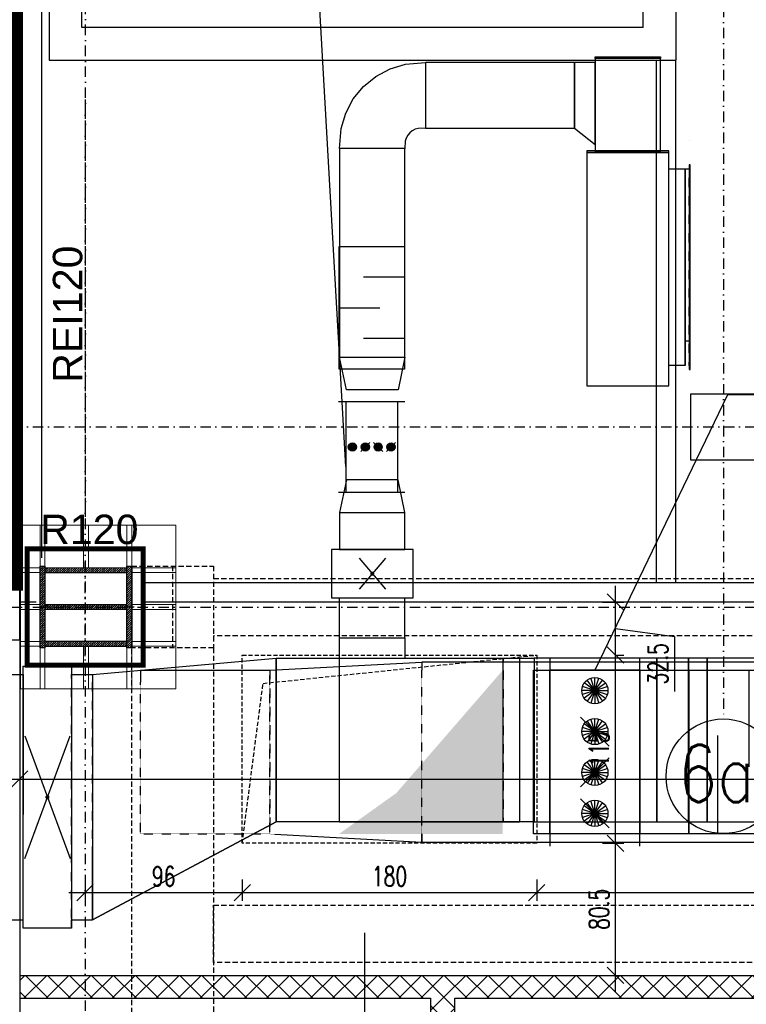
# Model space of a CAD drawing. Header units: centimetres. Extents: x -10729 to 144862, y -4437 to 43656.
# Tile 91 of 148: x 6220 to 6664, y 11957 to 12559. Entities that reach past the tile are written whole.
import ezdxf

# ---------------------------------------------------------------- set-up
doc = ezdxf.new("R2010")
doc.units = ezdxf.units.CM
doc.header["$LTSCALE"] = 0.1
doc.header["$PDMODE"] = 35
doc.header["$PDSIZE"] = 0.1
for name, pattern in [('CADVENT_CONTINUOUS', [2, 1, 1]), ('CADVENT_HIDDEN', [0.8, 0.25, -0.55]), ('Kondygnacja  -0_5$0$DIVIDE', [31.75, 12.7, -6.35, 0, -6.35, 0, -6.35]), ('Kondygnacja  -0_5$0$HIDDEN', [9.525, 6.35, -3.175]), ('Kondygnacja  -0_5$0$HIDDEN2', [4.7625, 3.175, -1.5875]), ('Kondygnacja  -0_5$0$HIDDENX2', [19.05, 12.7, -6.35]), ('Osie rzutów$0$DASHDOT2', [12.7, 6.35, -3.175, 0, -3.175])]:
    doc.linetypes.add(name, pattern=pattern)
doc.layers.get('0').update_dxf_attribs({"color": 8})
doc.layers.get('DEFPOINTS').update_dxf_attribs({"color": 8})
for name, color, linetype in [('bgde-nawiewEXP', 1, 'Continuous'), ('bgde-nawiewHIDDEN', 1, 'Continuous'), ('bgde-wywiewEXP', 5, 'Continuous'), ('bgde-wywiewHIDDEN', 5, 'Continuous'), ('bgde_redukcja', 3, 'Continuous'), ('bgde_tlumik', 6, 'Continuous'), ('bgde_VAV', 4, 'Continuous'), ('Kondygnacja  -0_5$0$ARCH_ETAPOWANIE', 8, 'Kondygnacja  -0_5$0$DIVIDE'), ('Kondygnacja  -0_5$0$ARCH_GK', 8, 'Continuous'), ('Kondygnacja  -0_5$0$ARCH_INFO_ODPORNOŚĆ OGNIOWA', 8, 'Continuous'), ('Kondygnacja  -0_5$0$ARCH_INFO_OPISY_PRZEGRODY', 8, 'Continuous'), ('Kondygnacja  -0_5$0$ARCH_KONSTR_POWYŻEJ RZUTU', 8, 'Kondygnacja  -0_5$0$HIDDEN'), ('Kondygnacja  -0_5$0$ARCH_KONSTR_POWYŻEJ RZUTU_IST', 8, 'Kondygnacja  -0_5$0$HIDDEN2'), ('Kondygnacja  -0_5$0$ARCH_MUROWANE_IST', 8, 'Continuous'), ('Kondygnacja  -0_5$0$ARCH_STROP', 8, 'Continuous'), ('Kondygnacja  -0_5$0$ARCH_SŁUPY', 8, 'Continuous'), ('Kondygnacja  -0_5$0$ARCH_ŻELBET_IST', 8, 'Continuous'), ('Osie rzutów$0$ARCH_INFO_OSIE_IST', 8, 'Osie rzutów$0$DASHDOT2'), ('Osie rzutów$0$ARCH_INFO_OSIE_OPISY_IST', 8, 'Continuous')]:
    doc.layers.add(name, color=color, linetype=linetype)
for name, color, linetype, lineweight in [('bgde_chłodnice i nagrzewnice', 194, 'Continuous', 30), ('bgde_urządzenia', 3, 'Continuous', 30), ('Kondygnacja  -0_5$0$ARCH_INFO_WYMIARY', 8, 'Continuous', 9), ('Kondygnacja  -0_5$0$ARCH_WIDOK', 8, 'Continuous', 13)]:
    doc.layers.add(name, color=color, linetype=linetype, lineweight=lineweight)
doc.styles.add('Kondygnacja  -0_5$0$Arial', font='ARIAL.TTF')
doc.styles.add('Kondygnacja  -0_5$0$Romans', font='Romans.shx', dxfattribs={"width": 0.7})
doc.styles.add('Osie rzutów$0$ROMANS-250-CM', font='romans.shx', dxfattribs={"width": 0.8, "height": 50})
doc.dimstyles.new('Kondygnacja  -0_5$0$Wymiary 1-100', dxfattribs={"dimtxt": 12, "dimasz": 10, "dimexe": 5, "dimexo": 0, "dimgap": 4, "dimtad": 1, "dimrnd": 0.5, "dimzin": 12, "dimdsep": 46, "dimtxsty": 'Kondygnacja  -0_5$0$Romans', "dimblk": 'Kondygnacja  -0_5$0$_Oblique', "dimcen": 10, "dimdle": 10, "dimclrt": 55, "dimazin": 0, "dimtfac": 1, "dimtmove": 1, "dimatfit": 3, "dimfxl": 0, "dimtolj": 1, "dimtzin": 0, "dimarcsym": 0})
pattern_1 = [(45, (0, 7200), (-0.67351921, 0.67351921), [])]

# ---------------------------------------------------------------- blocks, each defined once
blk = doc.blocks.new('Osie rzutów')
at = {"layer": 'Osie rzutów$0$ARCH_INFO_OSIE_IST', "ltscale": 10}
for p, q in [((6260.29, 12255), (6260.06, 15006.6)), ((6650, 14934.6), (6650, 12131.61)), ((6260, 12510), (6260, 4623.26)), ((4436.04, 12310), (13655, 12310)), ((6260, 12170), (6260, 12230)), ((4436.04, 12200), (13655, 12200)), ((6290, 12200), (6230, 12200))]:
    blk.add_line(p, q, dxfattribs=at)
at = {"layer": 'Osie rzutów$0$ARCH_INFO_OSIE_OPISY_IST'}
blk.add_circle((6650, 12096.61), 35, dxfattribs=at)
at = {"layer": 'Osie rzutów$0$ARCH_INFO_OSIE_OPISY_IST', "style": 'Osie rzutów$0$ROMANS-250-CM', "width": 0.8}
blk.add_text('6a', height=35, dxfattribs=at).set_placement((6622.33, 12080.89))
blk = doc.blocks.new('Kondygnacja  -0_5$0$_Oblique')
at = {"color": 0, "linetype": 'ByBlock', "lineweight": -2}
blk.add_line((-0.5, -0.5), (0.5, 0.5), dxfattribs=at)
blk = doc.blocks.new('*D125')
at = {"layer": 'DEFPOINTS', "color": 0}
for p in [(6536, 12055.65, -160), (6860, 12055.56), (6536, 12025.5)]:
    blk.add_point(p, dxfattribs=at)
at = {"layer": 'Kondygnacja  -0_5$0$ARCH_INFO_WYMIARY', "color": 0, "lineweight": -2}
for p, q in [((6860, 12033.5), (6860, 12020.5)), ((6870, 12025.5), (6526, 12025.5)), ((6536, 12023.29), (6536, 12020.5))]:
    blk.add_line(p, q, dxfattribs=at)
at = {"layer": 'Kondygnacja  -0_5$0$ARCH_INFO_WYMIARY', "color": 0, "lineweight": -2, "xscale": 10, "yscale": 10, "zscale": 10, "rotation": 180}
blk.add_blockref('Kondygnacja  -0_5$0$_Oblique', (6536, 12025.5), dxfattribs=at)
at = {"layer": 'Kondygnacja  -0_5$0$ARCH_INFO_WYMIARY', "color": 0, "lineweight": -2, "xscale": 10, "yscale": 10, "zscale": 10}
blk.add_blockref('Kondygnacja  -0_5$0$_Oblique', (6860, 12025.5), dxfattribs=at)
at = {"layer": 'Kondygnacja  -0_5$0$ARCH_INFO_WYMIARY', "color": 55, "insert": (6733.61, 12035.5), "char_height": 12, "attachment_point": 5, "style": 'Kondygnacja  -0_5$0$Romans'}
blk.add_mtext('\\A1;324', dxfattribs=at)
blk = doc.blocks.new('*D126')
at = {"layer": 'DEFPOINTS', "color": 0}
for p in [(6356, 12055.65, -160), (6536, 12055.56), (6356, 12025.5)]:
    blk.add_point(p, dxfattribs=at)
at = {"layer": 'Kondygnacja  -0_5$0$ARCH_INFO_WYMIARY', "color": 0, "lineweight": -2}
for p, q in [((6536, 12033.5), (6536, 12020.5)), ((6546, 12025.5), (6346, 12025.5)), ((6356, 12023.29), (6356, 12020.5))]:
    blk.add_line(p, q, dxfattribs=at)
at = {"layer": 'Kondygnacja  -0_5$0$ARCH_INFO_WYMIARY', "color": 0, "lineweight": -2, "xscale": 10, "yscale": 10, "zscale": 10, "rotation": 180}
blk.add_blockref('Kondygnacja  -0_5$0$_Oblique', (6356, 12025.5), dxfattribs=at)
at = {"layer": 'Kondygnacja  -0_5$0$ARCH_INFO_WYMIARY', "color": 0, "lineweight": -2, "xscale": 10, "yscale": 10, "zscale": 10}
blk.add_blockref('Kondygnacja  -0_5$0$_Oblique', (6536, 12025.5), dxfattribs=at)
at = {"layer": 'Kondygnacja  -0_5$0$ARCH_INFO_WYMIARY', "color": 55, "insert": (6446, 12035.5), "char_height": 12, "attachment_point": 5, "style": 'Kondygnacja  -0_5$0$Romans'}
blk.add_mtext('\\A1;180', dxfattribs=at)
blk = doc.blocks.new('*D127')
at = {"layer": 'DEFPOINTS', "color": 0}
for p in [(6549.54, 12203), (6584.09, 12203), (6535.91, 12170.65, -160)]:
    blk.add_point(p, dxfattribs=at)
at = {"layer": 'Kondygnacja  -0_5$0$ARCH_INFO_WYMIARY', "color": 0, "lineweight": -2}
for p, q in [((6584.09, 12160.65), (6584.09, 12213)), ((6576.09, 12203), (6589.09, 12203)), ((6584.09, 12186.83), (6620.09, 12182.09)), ((6620.09, 12182.09), (6620.09, 12148.49)), ((6584.99, 12170.65), (6589.09, 12170.65))]:
    blk.add_line(p, q, dxfattribs=at)
at = {"layer": 'Kondygnacja  -0_5$0$ARCH_INFO_WYMIARY', "color": 0, "lineweight": -2, "xscale": 10, "yscale": 10, "zscale": 10}
for p, rotation in [((6584.09, 12203), 90), ((6584.09, 12170.65), 270)]:
    blk.add_blockref('Kondygnacja  -0_5$0$_Oblique', p, dxfattribs=dict(at, rotation=rotation))
at = {"layer": 'Kondygnacja  -0_5$0$ARCH_INFO_WYMIARY', "color": 55, "insert": (6610.09, 12165.29), "char_height": 12, "attachment_point": 5, "rotation": 90, "style": 'Kondygnacja  -0_5$0$Romans'}
blk.add_mtext('\\A1;32.5', dxfattribs=at)
blk = doc.blocks.new('*D128')
at = {"layer": 'DEFPOINTS', "color": 0}
for p in [(6536, 12170.65, -160), (6584.09, 12170.65), (6535.91, 12055.7, -160)]:
    blk.add_point(p, dxfattribs=at)
at = {"layer": 'Kondygnacja  -0_5$0$ARCH_INFO_WYMIARY', "color": 0, "lineweight": -2}
for p, q in [((6584.09, 12045.7), (6584.09, 12180.65)), ((6584.99, 12170.65), (6589.09, 12170.65)), ((6584.99, 12055.7), (6589.09, 12055.7))]:
    blk.add_line(p, q, dxfattribs=at)
at = {"layer": 'Kondygnacja  -0_5$0$ARCH_INFO_WYMIARY', "color": 0, "lineweight": -2, "xscale": 10, "yscale": 10, "zscale": 10}
for p, rotation in [((6584.09, 12170.65), 90), ((6584.09, 12055.7), 270)]:
    blk.add_blockref('Kondygnacja  -0_5$0$_Oblique', p, dxfattribs=dict(at, rotation=rotation))
at = {"layer": 'Kondygnacja  -0_5$0$ARCH_INFO_WYMIARY', "color": 55, "insert": (6574.09, 12113.18), "char_height": 12, "attachment_point": 5, "rotation": 90, "style": 'Kondygnacja  -0_5$0$Romans'}
blk.add_mtext('\\A1;115', dxfattribs=at)
blk = doc.blocks.new('*D129')
at = {"layer": 'DEFPOINTS', "color": 0}
for p in [(6549.54, 12055.7), (6584.09, 12055.7), (6535.91, 11975)]:
    blk.add_point(p, dxfattribs=at)
at = {"layer": 'Kondygnacja  -0_5$0$ARCH_INFO_WYMIARY', "color": 0, "lineweight": -2}
for p, q in [((6584.09, 11965), (6584.09, 12065.7)), ((6576.09, 12055.7), (6589.09, 12055.7)), ((6576.09, 11975), (6589.09, 11975))]:
    blk.add_line(p, q, dxfattribs=at)
at = {"layer": 'Kondygnacja  -0_5$0$ARCH_INFO_WYMIARY', "color": 0, "lineweight": -2, "xscale": 10, "yscale": 10, "zscale": 10}
for p, rotation in [((6584.09, 12055.7), 90), ((6584.09, 11975), 270)]:
    blk.add_blockref('Kondygnacja  -0_5$0$_Oblique', p, dxfattribs=dict(at, rotation=rotation))
at = {"layer": 'Kondygnacja  -0_5$0$ARCH_INFO_WYMIARY', "color": 55, "insert": (6574.09, 12015.35), "char_height": 12, "attachment_point": 5, "rotation": 90, "style": 'Kondygnacja  -0_5$0$Romans'}
blk.add_mtext('\\A1;80.5', dxfattribs=at)
blk = doc.blocks.new('*D133')
at = {"layer": 'DEFPOINTS', "color": 0}
for p in [(6260, 12055.65), (6356, 12055.56), (6260, 12025.5)]:
    blk.add_point(p, dxfattribs=at)
at = {"layer": 'Kondygnacja  -0_5$0$ARCH_INFO_WYMIARY', "color": 0, "lineweight": -2}
for p, q in [((6260, 12033.5), (6260, 12020.5)), ((6356, 12033.5), (6356, 12020.5)), ((6366, 12025.5), (6250, 12025.5))]:
    blk.add_line(p, q, dxfattribs=at)
at = {"layer": 'Kondygnacja  -0_5$0$ARCH_INFO_WYMIARY', "color": 0, "lineweight": -2, "xscale": 10, "yscale": 10, "zscale": 10, "rotation": 180}
blk.add_blockref('Kondygnacja  -0_5$0$_Oblique', (6260, 12025.5), dxfattribs=at)
at = {"layer": 'Kondygnacja  -0_5$0$ARCH_INFO_WYMIARY', "color": 0, "lineweight": -2, "xscale": 10, "yscale": 10, "zscale": 10}
blk.add_blockref('Kondygnacja  -0_5$0$_Oblique', (6356, 12025.5), dxfattribs=at)
at = {"layer": 'Kondygnacja  -0_5$0$ARCH_INFO_WYMIARY', "color": 55, "insert": (6308, 12035.5), "char_height": 12, "attachment_point": 5, "style": 'Kondygnacja  -0_5$0$Romans'}
blk.add_mtext('\\A1;96', dxfattribs=at)
blk = doc.blocks.new('*D142')
at = {"layer": 'DEFPOINTS', "color": 0}
for p in [(6220, 12155.46), (7431, 12150), (7431, 12094.94)]:
    blk.add_point(p, dxfattribs=at)
at = {"layer": 'Kondygnacja  -0_5$0$ARCH_INFO_WYMIARY', "color": 0, "lineweight": -2}
for p, q in [((6220, 12102.94), (6220, 12089.94)), ((7431, 12102.94), (7431, 12089.94)), ((6210, 12094.94), (7441, 12094.94))]:
    blk.add_line(p, q, dxfattribs=at)
at = {"layer": 'Kondygnacja  -0_5$0$ARCH_INFO_WYMIARY', "color": 0, "lineweight": -2, "xscale": 10, "yscale": 10, "zscale": 10, "rotation": 180}
blk.add_blockref('Kondygnacja  -0_5$0$_Oblique', (6220, 12094.94), dxfattribs=at)
at = {"layer": 'Kondygnacja  -0_5$0$ARCH_INFO_WYMIARY', "color": 0, "lineweight": -2, "xscale": 10, "yscale": 10, "zscale": 10}
blk.add_blockref('Kondygnacja  -0_5$0$_Oblique', (7431, 12094.94), dxfattribs=at)
at = {"layer": 'Kondygnacja  -0_5$0$ARCH_INFO_WYMIARY', "color": 55, "insert": (6825.5, 12104.94), "char_height": 12, "attachment_point": 5, "style": 'Kondygnacja  -0_5$0$Romans'}
blk.add_mtext('\\A1;1211', dxfattribs=at)
blk = doc.blocks.new('Kondygnacja  -0_5$0$konstrukcja istniejąca -0.5')
at = {"layer": 'Kondygnacja  -0_5$0$ARCH_KONSTR_POWYŻEJ RZUTU_IST', "ltscale": 10}
for p, q in [((6288.46, 4975), (6288.46, 12225)), ((6288.46, 12225), (6338.46, 12225)), ((6288.46, 12175), (6288.46, 12225)), ((6288.46, 12225), (6338.46, 12225)), ((6338.46, 12217.5), (7382, 12217.5)), ((7382, 12182.5), (6338.46, 12182.5)), ((6338.46, 12175), (6288.46, 12175))]:
    blk.add_line(p, q, dxfattribs=at)
for points in [[(6313.46, 12225), (6313.46, 12175)], [(6338.46, 12225), (6338.46, 12175)], [(6338.46, 12175), (6338.46, 11025)], [(7382, 11982.89), (6338.46, 11982.89), (6338.46, 12017.89), (7382, 12017.89)]]:
    blk.add_lwpolyline(points, dxfattribs=at)
blk = doc.blocks.new('01')
at = {"layer": 'bgde_VAV', "color": 3, "linetype": 'Continuous', "lineweight": -2}
for p, q in [((-55753.3, 76707.4), (-55753.3, 76632.4)), ((-55203.3, 76632.4), (-55203.3, 76707.4)), ((-55753.3, 76632.4), (-55753.3, 75632.4)), ((-55203.3, 75632.4), (-55203.3, 76632.4)), ((-55753.3, 75632.4), (-55753.3, 75557.4)), ((-55203.3, 75557.4), (-55203.3, 75632.4))]:
    blk.add_line(p, q, dxfattribs=at)
at = {"layer": 'bgde_VAV', "color": 3, "linetype": 'ByBlock', "lineweight": -2}
for p, q in [((-55203.3, 76632.4), (-55753.3, 76632.4)), ((-55203.3, 75632.4), (-55753.3, 75632.4))]:
    blk.add_line(p, q, dxfattribs=at)
at = {"layer": 'bgde_VAV', "color": 3, "linetype": 'Continuous', "lineweight": -3}
for p, q in [((-55478.3, 76507.4), (-55525.3, 76572.1)), ((-55478.3, 76507.4), (-55503, 76583.5)), ((-55478.3, 76507.4), (-55478.3, 76587.4)), ((-55478.3, 76507.4), (-55453.6, 76583.5)), ((-55478.3, 76507.4), (-55431.3, 76572.1)), ((-55478.3, 76507.4), (-55558.3, 76507.4)), ((-55478.3, 76507.4), (-55554.4, 76532.1)), ((-55478.3, 76507.4), (-55554.4, 76482.7)), ((-55478.3, 76507.4), (-55543, 76554.4)), ((-55478.3, 76507.4), (-55543, 76460.4)), ((-55478.3, 76507.4), (-55525.3, 76442.7)), ((-55478.3, 76507.4), (-55503, 76431.3)), ((-55478.3, 76507.4), (-55413.6, 76554.4)), ((-55478.3, 76507.4), (-55402.2, 76532.1)), ((-55478.3, 76507.4), (-55398.3, 76507.4)), ((-55478.3, 76507.4), (-55402.2, 76482.7)), ((-55478.3, 76507.4), (-55413.6, 76460.4)), ((-55478.3, 76507.4), (-55431.3, 76442.7)), ((-55478.3, 76507.4), (-55453.6, 76431.3)), ((-55478.3, 76507.4), (-55478.3, 76427.4)), ((-55389.9, 76169), (-55566.7, 76345.8)), ((-55478.3, 76257.4), (-55503, 76333.5)), ((-55478.3, 76257.4), (-55478.3, 76337.4)), ((-55478.3, 76257.4), (-55453.6, 76333.5)), ((-55478.3, 76257.4), (-55554.4, 76282.1)), ((-55478.3, 76257.4), (-55543, 76304.4)), ((-55478.3, 76257.4), (-55525.3, 76322.1)), ((-55478.3, 76257.4), (-55431.3, 76322.1)), ((-55478.3, 76257.4), (-55413.6, 76304.4)), ((-55478.3, 76257.4), (-55402.2, 76282.1)), ((-55478.3, 76257.4), (-55558.3, 76257.4)), ((-55478.3, 76257.4), (-55554.4, 76232.7)), ((-55478.3, 76257.4), (-55543, 76210.4)), ((-55478.3, 76257.4), (-55525.3, 76192.7)), ((-55478.3, 76257.4), (-55503, 76181.3)), ((-55478.3, 76257.4), (-55398.3, 76257.4)), ((-55478.3, 76257.4), (-55402.2, 76232.7)), ((-55478.3, 76257.4), (-55413.6, 76210.4)), ((-55478.3, 76257.4), (-55431.3, 76192.7)), ((-55478.3, 76257.4), (-55453.6, 76181.3)), ((-55478.3, 76257.4), (-55478.3, 76177.4)), ((-55566.7, 75919), (-55389.9, 76095.8)), ((-55478.3, 76007.4), (-55478.3, 76087.4)), ((-55478.3, 76007.4), (-55554.4, 76032.1)), ((-55478.3, 76007.4), (-55543, 76054.4)), ((-55478.3, 76007.4), (-55525.3, 76072.1)), ((-55478.3, 76007.4), (-55503, 76083.5)), ((-55478.3, 76007.4), (-55453.6, 76083.5)), ((-55478.3, 76007.4), (-55431.3, 76072.1)), ((-55478.3, 76007.4), (-55413.6, 76054.4)), ((-55478.3, 76007.4), (-55402.2, 76032.1)), ((-55478.3, 76007.4), (-55558.3, 76007.4)), ((-55478.3, 76007.4), (-55554.4, 75982.7)), ((-55478.3, 76007.4), (-55543, 75960.4)), ((-55478.3, 76007.4), (-55525.3, 75942.7)), ((-55478.3, 76007.4), (-55503, 75931.3)), ((-55478.3, 76007.4), (-55398.3, 76007.4)), ((-55478.3, 76007.4), (-55402.2, 75982.7)), ((-55478.3, 76007.4), (-55413.6, 75960.4)), ((-55478.3, 76007.4), (-55431.3, 75942.7)), ((-55478.3, 76007.4), (-55453.6, 75931.3)), ((-55478.3, 76007.4), (-55478.3, 75927.4)), ((-55389.9, 75669), (-55566.7, 75845.8)), ((-55478.3, 75757.4), (-55543, 75804.4)), ((-55478.3, 75757.4), (-55525.3, 75822.1)), ((-55478.3, 75757.4), (-55503, 75833.5)), ((-55478.3, 75757.4), (-55478.3, 75837.4)), ((-55478.3, 75757.4), (-55453.6, 75833.5)), ((-55478.3, 75757.4), (-55431.3, 75822.1)), ((-55478.3, 75757.4), (-55413.6, 75804.4)), ((-55478.3, 75757.4), (-55558.3, 75757.4)), ((-55478.3, 75757.4), (-55554.4, 75782.1)), ((-55478.3, 75757.4), (-55554.4, 75732.7)), ((-55478.3, 75757.4), (-55543, 75710.4)), ((-55478.3, 75757.4), (-55525.3, 75692.7)), ((-55478.3, 75757.4), (-55503, 75681.3)), ((-55478.3, 75757.4), (-55402.2, 75782.1)), ((-55478.3, 75757.4), (-55398.3, 75757.4)), ((-55478.3, 75757.4), (-55402.2, 75732.7)), ((-55478.3, 75757.4), (-55413.6, 75710.4)), ((-55478.3, 75757.4), (-55431.3, 75692.7)), ((-55478.3, 75757.4), (-55453.6, 75681.3)), ((-55478.3, 75757.4), (-55478.3, 75677.4))]:
    blk.add_line(p, q, dxfattribs=at)
at = {"layer": 'bgde_VAV', "color": 3}
blk.add_lwpolyline([(-55753.3, 76632.4), (-55203.3, 76632.4), (-55203.3, 75632.4), (-55753.3, 75632.4)], close=True, dxfattribs=at)
at = {"layer": 'bgde_VAV', "color": 3, "linetype": 'Continuous', "lineweight": -3}
for centre in [(-55478.3, 76507.4), (-55478.3, 76257.4), (-55478.3, 76007.4), (-55478.3, 75757.4)]:
    blk.add_ellipse(centre, major_axis=(80, 0), ratio=1, start_param=-1.570796, end_param=4.712389, dxfattribs=at)
blk = doc.blocks.new('315')
at = {"layer": 'bgde_VAV', "color": 3, "linetype": 'Continuous', "lineweight": -2}
for p, q in [((-3942.4, 66705.7), (-3942.4, 66660.7)), ((-3392.4, 66661.5), (-3392.4, 66706.5)), ((-3942.4, 66660.7), (-3942.4, 66345.7)), ((-3392.4, 66346.5), (-3392.4, 66661.5)), ((-3942.4, 66345.7), (-3942.4, 66300.7)), ((-3392.4, 66301.5), (-3392.4, 66346.5))]:
    blk.add_line(p, q, dxfattribs=at)
at = {"layer": 'bgde_VAV', "color": 3, "linetype": 'ByBlock', "lineweight": -2}
for p, q in [((-3942.4, 66661.5), (-3392.4, 66661.5)), ((-3942.4, 66346.5), (-3392.4, 66346.5))]:
    blk.add_line(p, q, dxfattribs=at)
at = {"layer": 'bgde_VAV', "color": 3, "linetype": 'Continuous', "lineweight": -3}
for p, q in [((-3695.2, 66650), (-3639.6, 66594.3)), ((-3667.4, 66622.1), (-3682.2, 66642.5)), ((-3667.4, 66622.1), (-3675.2, 66646.1)), ((-3667.4, 66622.1), (-3667.4, 66647.3)), ((-3667.4, 66622.1), (-3659.6, 66646.1)), ((-3667.4, 66622.1), (-3652.6, 66642.5)), ((-3667.4, 66622.1), (-3692.6, 66622.1)), ((-3667.4, 66622.1), (-3691.4, 66629.9)), ((-3667.4, 66622.1), (-3691.4, 66614.3)), ((-3667.4, 66622.1), (-3687.8, 66636.9)), ((-3667.4, 66622.1), (-3687.8, 66607.3)), ((-3667.4, 66622.1), (-3682.2, 66601.7)), ((-3667.4, 66622.1), (-3675.2, 66598.1)), ((-3667.4, 66622.1), (-3647, 66636.9)), ((-3667.4, 66622.1), (-3643.4, 66629.9)), ((-3667.4, 66622.1), (-3642.2, 66622.1)), ((-3667.4, 66622.1), (-3643.4, 66614.3)), ((-3667.4, 66622.1), (-3647, 66607.3)), ((-3667.4, 66622.1), (-3652.6, 66601.7)), ((-3667.4, 66622.1), (-3659.6, 66598.1)), ((-3667.4, 66622.1), (-3667.4, 66596.9)), ((-3639.6, 66571.2), (-3695.2, 66515.5)), ((-3667.4, 66543.4), (-3692.6, 66543.4)), ((-3667.4, 66543.4), (-3691.4, 66551.1)), ((-3667.4, 66543.4), (-3691.4, 66535.6)), ((-3667.4, 66543.4), (-3687.8, 66558.2)), ((-3667.4, 66543.4), (-3687.8, 66528.5)), ((-3667.4, 66543.4), (-3682.2, 66563.7)), ((-3667.4, 66543.4), (-3682.2, 66523)), ((-3667.4, 66543.4), (-3675.2, 66567.3)), ((-3667.4, 66543.4), (-3675.2, 66519.4)), ((-3667.4, 66543.4), (-3667.4, 66568.6)), ((-3667.4, 66543.4), (-3659.6, 66567.3)), ((-3667.4, 66543.4), (-3652.6, 66563.7)), ((-3667.4, 66543.4), (-3647, 66558.2)), ((-3667.4, 66543.4), (-3643.4, 66551.1)), ((-3667.4, 66543.4), (-3642.2, 66543.4)), ((-3667.4, 66543.4), (-3643.4, 66535.6)), ((-3667.4, 66543.4), (-3647, 66528.5)), ((-3667.4, 66543.4), (-3652.6, 66523)), ((-3667.4, 66543.4), (-3659.6, 66519.4)), ((-3667.4, 66543.4), (-3667.4, 66518.2)), ((-3695.2, 66492.5), (-3639.6, 66436.8)), ((-3667.4, 66464.6), (-3692.6, 66464.6)), ((-3667.4, 66464.6), (-3691.4, 66472.4)), ((-3667.4, 66464.6), (-3691.4, 66456.8)), ((-3667.4, 66464.6), (-3687.8, 66479.4)), ((-3667.4, 66464.6), (-3687.8, 66449.8)), ((-3667.4, 66464.6), (-3682.2, 66485)), ((-3667.4, 66464.6), (-3682.2, 66444.2)), ((-3667.4, 66464.6), (-3675.2, 66488.6)), ((-3667.4, 66464.6), (-3675.2, 66440.6)), ((-3667.4, 66464.6), (-3667.4, 66489.8)), ((-3667.4, 66464.6), (-3659.6, 66488.6)), ((-3667.4, 66464.6), (-3652.6, 66485)), ((-3667.4, 66464.6), (-3647, 66479.4)), ((-3667.4, 66464.6), (-3643.4, 66472.4)), ((-3667.4, 66464.6), (-3642.2, 66464.6)), ((-3667.4, 66464.6), (-3643.4, 66456.8)), ((-3667.4, 66464.6), (-3647, 66449.8)), ((-3667.4, 66464.6), (-3652.6, 66444.2)), ((-3667.4, 66464.6), (-3659.6, 66440.6)), ((-3667.4, 66464.6), (-3667.4, 66439.4)), ((-3667.4, 66385.9), (-3682.2, 66406.2)), ((-3667.4, 66385.9), (-3675.2, 66409.8)), ((-3667.4, 66385.9), (-3667.4, 66411.1)), ((-3667.4, 66385.9), (-3659.6, 66409.8)), ((-3667.4, 66385.9), (-3652.6, 66406.2)), ((-3667.4, 66385.9), (-3692.6, 66385.9)), ((-3667.4, 66385.9), (-3691.4, 66393.6)), ((-3667.4, 66385.9), (-3691.4, 66378.1)), ((-3667.4, 66385.9), (-3687.8, 66400.7)), ((-3667.4, 66385.9), (-3687.8, 66371)), ((-3667.4, 66385.9), (-3682.2, 66365.5)), ((-3667.4, 66385.9), (-3675.2, 66361.9)), ((-3667.4, 66385.9), (-3647, 66400.7)), ((-3667.4, 66385.9), (-3643.4, 66393.6)), ((-3667.4, 66385.9), (-3642.2, 66385.9)), ((-3667.4, 66385.9), (-3643.4, 66378.1)), ((-3667.4, 66385.9), (-3647, 66371)), ((-3667.4, 66385.9), (-3652.6, 66365.5)), ((-3667.4, 66385.9), (-3659.6, 66361.9)), ((-3667.4, 66385.9), (-3667.4, 66360.7))]:
    blk.add_line(p, q, dxfattribs=at)
for centre in [(-3667.4, 66622.1), (-3667.4, 66543.4), (-3667.4, 66464.6), (-3667.4, 66385.9)]:
    blk.add_ellipse(centre, major_axis=(0, 25.2), ratio=1, start_param=-1.570796, end_param=4.712389, dxfattribs=at)
blk = doc.blocks.new('t1')
at = {"layer": 'bgde_tlumik'}
for p, q in [((-56641.7, 79033), (-56891.7, 79033)), ((-57041.7, 78845.5), (-56791.7, 78845.5)), ((-56641.7, 78658), (-56891.7, 78658))]:
    blk.add_line(p, q, dxfattribs=at)
blk.add_lwpolyline([(-56641.7, 78470.5), (-57041.7, 78470.5), (-57041.7, 79220.5), (-56641.7, 79220.5)], close=True, dxfattribs=at)
blk = doc.blocks.new('t2')
at = {"layer": 'bgde_tlumik'}
for p, q in [((-54534.4, 76042.4), (-54534.4, 76632.4)), ((-54726.5, 75632.4), (-54726.5, 76232.4)), ((-54342.2, 75632.4), (-54342.2, 76222.4))]:
    blk.add_line(p, q, dxfattribs=at)
blk.add_lwpolyline([(-54903.3, 76632.4), (-54153.3, 76632.4), (-54153.3, 75632.4), (-54903.3, 75632.4)], close=True, dxfattribs=at)

msp = doc.modelspace()

# ---------------------------------------------------------------- hatches: boundary and pattern name
at = {"layer": 'bgde_chłodnice i nagrzewnice'}
msp.add_hatch(color=256, dxfattribs=at).paths.add_polyline_path([(6415.164, 12061.351), (6450.164, 12086.351), (6515.164, 12161.351), (6515.164, 12061.351)])
at = {"layer": 'bgde_urządzenia'}
msp.add_hatch(color=256, dxfattribs=at).paths.add_polyline_path([(6415.165, 12061.351), (6450.165, 12086.351), (6515.165, 12161.351), (6515.165, 12061.351)])
at = {"layer": 'Kondygnacja  -0_5$0$ARCH_GK', "linetype": 'Continuous', "lineweight": -3}
h = msp.add_hatch(dxfattribs=at)
h.set_pattern_fill('ANSI37', color=256, scale=3, style=0)
h.paths.add_polyline_path([(6220, 11975), (6220, 11961), (6471, 11961), (6478.5, 11964.417), (6478.5, 11975)], flags=0)
h.paths.add_polyline_path([(6478.5, 11975), (6478.5, 11964.417), (6486, 11961), (11133.785, 11961), (11139.584, 11975)], flags=0)
h = msp.add_hatch(dxfattribs=at)
h.set_pattern_fill('ANSI37', color=256, scale=3, style=0)
h.paths.add_polyline_path([(6471, 11590), (6486, 11605), (6486, 11961), (6478.5, 11964.417), (6471, 11961)], flags=0)
at = {"layer": 'Kondygnacja  -0_5$0$ARCH_SŁUPY'}
h = msp.add_hatch(dxfattribs=at)
h.set_pattern_fill('ANSI31', color=256, scale=0.3, style=0)
h.set_pattern_definition(pattern_1)
h.paths.add_polyline_path([(6235.461, 12225), (6232.461, 12225), (6232.461, 12175), (6235.461, 12175)])
h = msp.add_hatch(dxfattribs=at)
h.set_pattern_fill('ANSI31', color=256, scale=0.3, style=0)
h.set_pattern_definition(pattern_1)
h.paths.add_polyline_path([(6285.461, 12221), (6285.461, 12224), (6235.461, 12224), (6235.461, 12221)])
h = msp.add_hatch(dxfattribs=at)
h.set_pattern_fill('ANSI31', color=256, scale=0.3, style=0)
h.set_pattern_definition(pattern_1)
h.paths.add_polyline_path([(6288.461, 12225), (6285.461, 12225), (6285.461, 12175), (6288.461, 12175)])
h = msp.add_hatch(dxfattribs=at)
h.set_pattern_fill('ANSI31', color=256, scale=0.3, style=0)
h.set_pattern_definition(pattern_1)
h.paths.add_polyline_path([(6285.461, 12198.5), (6285.461, 12201.5), (6235.461, 12201.5), (6235.461, 12198.5)])
h = msp.add_hatch(dxfattribs=at)
h.set_pattern_fill('ANSI31', color=256, scale=0.3, style=0)
h.set_pattern_definition(pattern_1)
h.paths.add_polyline_path([(6285.461, 12176), (6285.461, 12179), (6235.461, 12179), (6235.461, 12176)])

# ---------------------------------------------------------------- linework, layer by layer
at = {"layer": 'bgde-nawiewEXP', "linetype": 'Continuous'}
for points in [[(6293.765, 12161.375), (6372.841, 12161.375), (6372.841, 12161.135), (6372.841, 12161.135), (6372.841, 12161.375), (6465.695, 12166.375), (6465.695, 12161.449)], [(6465.695, 12061.449), (6465.695, 12056.375), (7171.693, 12056.375), (7171.693, 12166.375), (6465.695, 12166.375), (6465.695, 12161.449)], [(6293.765, 12161.375), (6293.765, 12154.083)], [(6375.917, 12061.209), (6465.695, 12056.375), (6465.695, 12061.449)]]:
    msp.add_lwpolyline(points, dxfattribs=at)
at = {"layer": 'bgde-nawiewHIDDEN', "linetype": 'CADVENT_HIDDEN'}
for points in [[(6293.765, 12061.375), (6372.841, 12061.375), (6372.841, 12161.135), (6372.841, 12161.135), (6372.841, 12061.375), (6375.917, 12061.209)], [(6465.695, 12061.449), (6465.695, 12161.449)], [(6465.695, 12061.449), (6465.695, 12161.449)], [(6293.765, 12061.375), (6293.765, 12154.083)]]:
    msp.add_lwpolyline(points, dxfattribs=at)
at = {"layer": 'bgde-wywiewEXP', "linetype": 'Continuous'}
for points in [[(6571.612, 12478.194), (6611.612, 12478.194), (6611.612, 12535.092), (6571.612, 12535.092), (6571.612, 12536.092), (6611.612, 12536.092), (6611.612, 12535.092), (6571.612, 12535.092), (6571.612, 12482.592)], [(6467.958, 12492.592), (6559.112, 12492.592), (6559.112, 12532.592), (6467.958, 12532.592), (6467.958, 12492.592)], [(6559.112, 12492.592), (6571.612, 12482.592), (6571.612, 12532.592), (6559.112, 12532.592)], [(6566.611, 12477.592), (6616.611, 12477.592), (6616.611, 12478.592), (6566.611, 12478.592)], [(6566.611, 12335.092), (6616.611, 12335.092), (6616.611, 12467.579), (6626.635, 12467.579), (6626.635, 12347.579), (6616.611, 12347.579), (6616.611, 12477.592), (6566.611, 12477.592)], [(6629.035, 12345.079), (6629.635, 12345.079), (6629.635, 12470.079), (6629.035, 12470.079)], [(6455.458, 12352.645), (6451.208, 12332.645), (6419.708, 12332.645), (6415.458, 12352.645)], [(6455.458, 12257.646), (6451.208, 12277.646), (6419.708, 12277.646), (6415.458, 12257.646)], [(6410.458, 12205.6), (6460.458, 12205.6), (6460.458, 12235.2), (6410.458, 12235.2)], [(6534.301, 12068.842), (6628.617, 12068.842), (6628.617, 12168.842), (6609.301, 12168.842), (6609.301, 12068.842), (6609.301, 12168.842), (6534.301, 12168.842)], [(6628.617, 12068.842), (6669.626, 12068.842), (6669.626, 12168.842), (6640.117, 12168.842), (6640.117, 12068.842), (6640.117, 12168.842), (6628.617, 12168.842)], [(6222.138, 12003.842), (6222.138, 12163.842), (6251.738, 12163.842), (6251.738, 12003.842)], [(6415.49, 12068.727), (6525.49, 12068.727), (6515.49, 12068.729), (6415.49, 12068.729)]]:
    msp.add_lwpolyline(points, close=True, dxfattribs=at)
for points in [[(6455.458, 12352.645), (6455.458, 12480.092), (6415.458, 12480.092), (6416.419, 12492.346), (6419.264, 12501.726), (6423.884, 12510.37), (6430.103, 12517.947), (6437.679, 12524.165), (6446.324, 12528.786), (6455.704, 12531.631), (6467.958, 12532.592), (6467.958, 12492.592), (6463.507, 12492.4), (6461.631, 12491.831), (6459.902, 12490.907), (6458.387, 12489.663), (6457.143, 12488.148), (6456.219, 12486.419), (6455.65, 12484.543), (6455.458, 12480.092), (6415.458, 12480.092), (6415.458, 12352.645)], [(6626.635, 12347.579), (6626.635, 12467.579), (6629.035, 12467.579)], [(6626.635, 12362.579), (6629.035, 12362.579)], [(6415.458, 12257.646), (6415.458, 12235.2), (6455.458, 12235.2), (6455.458, 12257.646)], [(6415.458, 12181.233), (6455.458, 12181.233), (6455.458, 12205.6)], [(6415.458, 12181.233), (6415.458, 12205.6)], [(6415.458, 12168.733), (6415.458, 12181.233), (6455.458, 12181.233), (6455.458, 12168.758)], [(6264.553, 12158.842), (6376.691, 12168.842), (6376.691, 12068.842), (6376.691, 12168.842), (6534.301, 12168.842), (6534.301, 12068.842), (6376.691, 12068.842), (6264.553, 12008.842)], [(6376.691, 12068.842), (6376.691, 12168.842)], [(6415.458, 12168.733), (6415.49, 12168.733)], [(6415.49, 12068.758), (6415.49, 12168.758), (6515.49, 12168.758)], [(6455.458, 12168.842), (6534.301, 12168.842), (6534.301, 12068.842), (6525.49, 12068.842)], [(6515.49, 12168.729), (6525.49, 12168.727), (6525.49, 12068.727)], [(6251.738, 12163.842), (6251.738, 12163.842), (6251.738, 12158.842)], [(6199.78, 12158.842), (6199.78, 12008.842), (6222.138, 12008.842)], [(6199.78, 12158.842), (6222.138, 12158.842), (6222.138, 12135.703)], [(6222.138, 12158.842), (6222.138, 12073.249)], [(6251.738, 12158.842), (6264.553, 12158.842), (6264.553, 12008.842)], [(6264.553, 12158.842), (6264.553, 12008.842), (6376.691, 12068.842)], [(6415.49, 12068.729), (6515.49, 12068.729), (6515.49, 12068.758)], [(6251.738, 12008.842), (6264.553, 12008.842), (6264.553, 12053.702)], [(6251.738, 12003.842), (6251.738, 12003.842), (6251.738, 12008.842)]]:
    msp.add_lwpolyline(points, dxfattribs=at)
at = {"layer": 'bgde-wywiewEXP'}
for points in [[(6427.392, 12229.95), (6443.523, 12210.851)], [(6443.523, 12229.95), (6427.392, 12210.851)]]:
    msp.add_lwpolyline(points, dxfattribs=at)
msp.add_lwpolyline([(6434.833, 12220.4, 1.25, 1.25, 1), (6436.083, 12220.4, 1.25, 1.25, 1)], format="xyseb", close=True, dxfattribs=at)
at = {"layer": 'bgde-wywiewEXP', "linetype": 'CADVENT_CONTINUOUS'}
msp.add_lwpolyline([(6415.49, 12068.729), (6415.49, 12068.758), (6515.49, 12068.758), (6515.49, 12168.758)], dxfattribs=at)
at = {"layer": 'bgde-wywiewHIDDEN', "linetype": 'CADVENT_HIDDEN'}
for points in [[(6629.035, 12485.079), (6629.035, 12485.079)], [(6629.035, 12345.079), (6629.635, 12345.079), (6629.635, 12470.079), (6629.035, 12470.079)], [(6626.635, 12362.579), (6626.635, 12362.579)], [(6629.035, 12360.079), (6629.035, 12360.079)], [(6629.035, 12360.079), (6629.035, 12360.079)]]:
    msp.add_lwpolyline(points, close=True, dxfattribs=at)
for points in [[(6626.635, 12347.579), (6626.635, 12467.579), (6629.035, 12467.579), (6629.035, 12347.579), (6629.035, 12467.579)], [(6626.635, 12362.579), (6629.035, 12362.579)], [(6415.458, 12235.2), (6455.458, 12235.2)], [(6415.458, 12205.6), (6455.458, 12205.6)], [(6415.458, 12168.842), (6455.458, 12168.842)], [(6415.49, 12168.733), (6455.458, 12168.733), (6455.458, 12168.758)], [(6415.49, 12068.729), (6415.49, 12168.729), (6515.49, 12168.729), (6515.49, 12068.729)], [(6251.738, 12008.842), (6251.738, 12158.842)], [(6251.738, 12008.842), (6251.738, 12158.842)], [(6264.553, 12053.702), (6264.553, 12158.842), (6264.553, 12158.842)], [(6222.138, 12008.842), (6222.138, 12008.842), (6222.138, 12135.703)], [(6222.138, 12008.842), (6222.138, 12008.842), (6222.138, 12073.249)], [(6415.49, 12068.842), (6525.49, 12068.842)]]:
    msp.add_lwpolyline(points, dxfattribs=at)
at = {"layer": 'bgde-wywiewHIDDEN'}
for points in [[(6223.058, 12046.328), (6250.818, 12121.357)], [(6223.058, 12121.357), (6250.818, 12046.328)]]:
    msp.add_lwpolyline(points, dxfattribs=at)
msp.add_lwpolyline([(6236.938, 12083.217, 1.25, 1.25, 1), (6236.938, 12084.467, 1.25, 1.25, 1)], format="xyseb", close=True, dxfattribs=at)
at = {"layer": 'bgde_redukcja'}
for points in [[(6533.976, 12161.449), (6543.976, 12161.449), (6543.976, 12061.449), (6533.976, 12061.449)], [(6598.976, 12161.449), (6628.976, 12161.449), (6628.976, 12061.449), (6598.976, 12061.449)]]:
    msp.add_lwpolyline(points, close=True, dxfattribs=at)
at = {"layer": 'bgde_VAV'}
for p, q in [((6419.383, 12285.93), (6401.71, 12596.198)), ((6652.47, 12329.647), (6571.476, 12161.449)), ((6759.788, 12329.647), (6652.47, 12329.647))]:
    msp.add_line(p, q, dxfattribs=at)
at = {"layer": 'Kondygnacja  -0_5$0$ARCH_ETAPOWANIE', "ltscale": 10, "const_width": 20, "elevation": 300}
msp.add_lwpolyline([(4946, 3931), (4946, 5443), (5613, 5443), (5613, 5586), (5809, 5586), (5815, 12220), (6212, 12220), (6212, 13458.874), (6172, 13458.874), (6171.997, 14762.582), (4925, 14762.019), (4925, 14762.019), (8839.196, 14763.787)], dxfattribs=at)
at = {"layer": 'Kondygnacja  -0_5$0$ARCH_GK', "linetype": 'Continuous', "lineweight": -3}
for p, q in [((6220, 11975), (11139.584, 11975)), ((6220, 11975), (6220, 11961)), ((6220, 11961), (6471, 11961)), ((6471, 11961), (6471, 11590)), ((6486, 11605), (6486, 11961)), ((6486, 11961), (11133.785, 11961))]:
    msp.add_line(p, q, dxfattribs=at)
at = {"layer": 'Kondygnacja  -0_5$0$ARCH_INFO_OPISY_PRZEGRODY'}
msp.add_lwpolyline([(6430.994, 11929.606), (6430.994, 12001.034)], dxfattribs=at)
at = {"layer": 'Kondygnacja  -0_5$0$ARCH_MUROWANE_IST', "ltscale": 4}
for p, q in [((6609, 12534), (6609, 12215)), ((6295.5, 12215), (6786, 12215)), ((6220, 12180), (6220, 11742))]:
    msp.add_line(p, q, dxfattribs=at)
for points in [[(6233.582, 12230), (6233.582, 13490), (6233.582, 13490)], [(6621, 12215), (6621, 12534)], [(6230, 12203), (6220, 12203)], [(6786, 12203), (6295.5, 12203)]]:
    msp.add_lwpolyline(points, dxfattribs=at)
at = {"layer": 'Kondygnacja  -0_5$0$ARCH_STROP', "linetype": 'Kondygnacja  -0_5$0$HIDDENX2', "ltscale": 2, "elevation": -159.998}
msp.add_lwpolyline([(6355.997, 12170.654), (6535.997, 12170.654), (6535.997, 12055.654), (6355.997, 12055.654)], close=True, dxfattribs=at)
msp.add_lwpolyline([(6355.997, 12055.654), (6368.735, 12153.371), (6535.997, 12170.654)], dxfattribs=at)
at = {"layer": 'Kondygnacja  -0_5$0$ARCH_SŁUPY'}
for p, q in [((6235.461, 12201.5), (6285.461, 12201.5)), ((6285.461, 12198.5), (6235.461, 12198.5))]:
    msp.add_line(p, q, dxfattribs=at)
at = {"layer": 'Kondygnacja  -0_5$0$ARCH_SŁUPY', "const_width": 3}
msp.add_lwpolyline([(6224.5, 12235.5), (6295.5, 12235.5), (6295.5, 12164.5), (6224.5, 12164.5)], close=True, dxfattribs=at)
at = {"layer": 'Kondygnacja  -0_5$0$ARCH_SŁUPY'}
for points in [[(6232.461, 12225), (6235.461, 12225), (6235.461, 12175), (6232.461, 12175)], [(6285.461, 12225), (6288.461, 12225), (6288.461, 12175), (6285.461, 12175)]]:
    msp.add_lwpolyline(points, close=True, dxfattribs=at)
for points in [[(6235.461, 12221), (6285.461, 12221)], [(6285.461, 12179), (6235.461, 12179)], [(6235.461, 12176), (6285.461, 12176)]]:
    msp.add_lwpolyline(points, dxfattribs=at)
at = {"layer": 'Kondygnacja  -0_5$0$ARCH_WIDOK'}
msp.add_lwpolyline([(6315.461, 12250), (6315.461, 12150), (6220.461, 12150), (6220.461, 12250)], close=True, dxfattribs=at)
for points in [[(6232.461, 12250), (6232.461, 12225)], [(6235.461, 12250), (6235.461, 12225)], [(6258.961, 12250), (6258.961, 12224)], [(6261.961, 12250), (6261.961, 12224)], [(6285.461, 12250), (6285.461, 12225)], [(6288.461, 12250), (6288.461, 12225)], [(6220.461, 12224), (6232.461, 12224)], [(6285.461, 12224), (6235.461, 12224)], [(6288.461, 12224), (6315.461, 12224)], [(6220.461, 12221), (6232.461, 12221)], [(6288.461, 12221), (6315.461, 12221)], [(6220.461, 12201.5), (6232.461, 12201.5)], [(6220.461, 12198.5), (6232.461, 12198.5)], [(6288.461, 12201.5), (6315.461, 12201.5)], [(6288.461, 12198.5), (6315.461, 12198.5)], [(6220.461, 12179), (6232.461, 12179)], [(6220.461, 12176), (6232.461, 12176)], [(6232.461, 12175), (6232.461, 12150)], [(6235.461, 12175), (6235.461, 12150)], [(6258.961, 12176), (6258.961, 12150)], [(6261.961, 12176), (6261.961, 12150)], [(6285.461, 12175), (6285.461, 12150)], [(6288.461, 12179), (6315.461, 12179)], [(6288.461, 12176), (6315.461, 12176)], [(6288.461, 12175), (6288.461, 12150)]]:
    msp.add_lwpolyline(points, dxfattribs=at)
at = {"layer": 'Kondygnacja  -0_5$0$ARCH_ŻELBET_IST'}
for points in [[(6238, 12579.93), (6238, 12887), (6621, 12887), (6621, 12534)], [(6601, 12554), (6601, 12867), (6258, 12867), (6258, 12579.93)], [(6238, 12579.93), (6238, 12534), (6621, 12534)], [(6601, 12554), (6258, 12554), (6258, 12579.93)]]:
    msp.add_lwpolyline(points, dxfattribs=at)
at = {"layer": 'Kondygnacja  -0_5$0$ARCH_ŻELBET_IST', "ltscale": 4}
for points in [[(6180, 12290), (6220, 12290), (6220, 12330), (6180, 12330)], [(6180, 12290), (6220, 12290), (6220, 12330), (6180, 12330)], [(6630, 12290), (6690, 12290), (6690, 12330), (6630, 12330)], [(6180, 12180), (6220, 12180), (6220, 12220), (6180, 12220)]]:
    msp.add_lwpolyline(points, close=True, dxfattribs=at)

# ---------------------------------------------------------------- block references
at = {"layer": 'bgde_redukcja', "xscale": 0.09999999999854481, "yscale": 0.09999999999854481, "zscale": 0.1, "rotation": 270}
msp.add_blockref('315', (-215.266, 11931.013), dxfattribs=at)
at = {"layer": 'bgde_redukcja', "xscale": 0.1000000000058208, "yscale": 0.09999999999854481, "zscale": 0.1}
msp.add_blockref('01', (12119.304, 4498.207), dxfattribs=at)
at = {"layer": 'bgde_tlumik', "xscale": 0.1000000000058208, "yscale": 0.09999999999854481, "zscale": 0.1}
for name in ['t1', 't2']:
    msp.add_blockref(name, (12119.304, 4498.207), dxfattribs=at)
at = {"layer": 'Kondygnacja  -0_5$0$ARCH_KONSTR_POWYŻEJ RZUTU'}
msp.add_blockref('Kondygnacja  -0_5$0$konstrukcja istniejąca -0.5', (0, 0), dxfattribs=at)
at = {"layer": 'Osie rzutów$0$ARCH_INFO_OSIE_OPISY_IST'}
msp.add_blockref('Osie rzutów', (0, 0), dxfattribs=at)

# ---------------------------------------------------------------- texts
at = {"layer": 'Kondygnacja  -0_5$0$ARCH_INFO_ODPORNOŚĆ OGNIOWA', "insert": (6234.392, 12378.885), "char_height": 18, "width": 53.33252, "attachment_point": 5, "rotation": 90, "style": 'Kondygnacja  -0_5$0$Arial'}
msp.add_mtext('\\PREI120', dxfattribs=at)
at = {"layer": 'Kondygnacja  -0_5$0$ARCH_INFO_ODPORNOŚĆ OGNIOWA', "insert": (6262.556, 12262.31), "char_height": 18, "width": 53.33252, "attachment_point": 5, "style": 'Kondygnacja  -0_5$0$Arial'}
msp.add_mtext('\\PR120', dxfattribs=at)

# ---------------------------------------------------------------- dimensions: what is measured, and where the dimension line sits
at = {"layer": 'Kondygnacja  -0_5$0$ARCH_INFO_WYMIARY'}
for base, p1, p2, picture, middle in [((6584.087, 12203), (6535.911, 12170.654, -159.998), (6549.541, 12203), '*D127', (6620.087, 12178.093)), ((6584.087, 12170.654), (6535.911, 12055.704, -159.998), (6535.997, 12170.654, -159.998), '*D128', (6584.087, 12113.179)), ((6584.087, 12055.704), (6535.911, 11975), (6549.541, 12055.704), '*D129', (6584.087, 12015.352))]:
    dim = msp.add_linear_dim(base=base, p1=p1, p2=p2, angle=90, dimstyle='Kondygnacja  -0_5$0$Wymiary 1-100', dxfattribs=at)
    dim.commit()
    dim.dimension.update_dxf_attribs({"geometry": picture, "text_midpoint": middle, "dimtype": 160})
dim = msp.add_linear_dim(base=(7431, 12094.941), p1=(6220, 12155.462), p2=(7431, 12150), dimstyle='Kondygnacja  -0_5$0$Wymiary 1-100', dxfattribs=at)
dim.commit()
dim.dimension.update_dxf_attribs({"geometry": '*D142', "text_midpoint": (6825.5, 12104.941)})
for base, p1, p2, picture, middle in [((6260, 12025.497), (6355.997, 12055.565), (6260, 12055.654), '*D133', (6307.998, 12025.497)), ((6355.997, 12025.497), (6535.997, 12055.565), (6355.997, 12055.654, -159.998), '*D126', (6445.997, 12025.497)), ((6535.997, 12025.497), (6860, 12055.565), (6535.997, 12055.654, -159.998), '*D125', (6733.611, 12025.497))]:
    dim = msp.add_linear_dim(base=base, p1=p1, p2=p2, dimstyle='Kondygnacja  -0_5$0$Wymiary 1-100', dxfattribs=at)
    dim.commit()
    dim.dimension.update_dxf_attribs({"geometry": picture, "text_midpoint": middle, "dimtype": 160})

doc.saveas('drawing.dxf')
